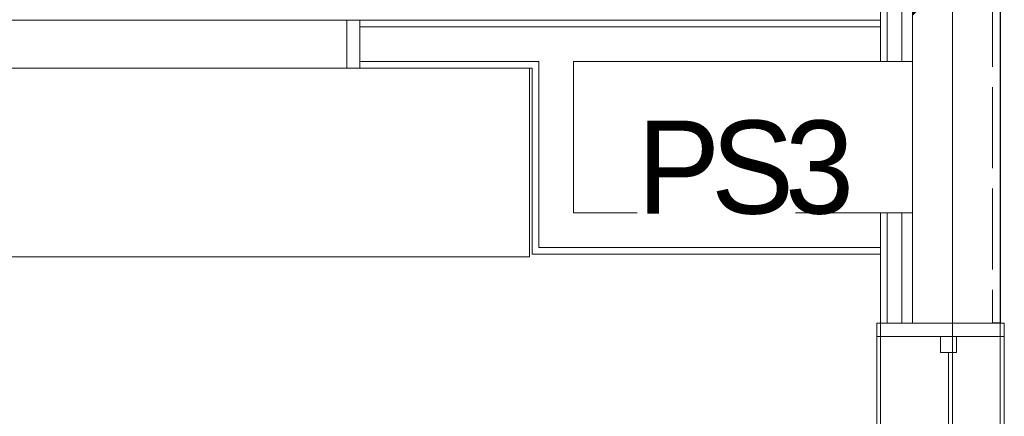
# Model space of a CAD drawing. Header units: millimetres. Extents: x -38341 to 3709, y -10682 to 48718.
# Tile 85 of 111: x -3882 to -2030, y 37466 to 38212. Entities that reach past the tile are written whole.
import ezdxf

# ---------------------------------------------------------------- set-up
doc = ezdxf.new("R2010")
doc.units = ezdxf.units.MM
doc.header["$LTSCALE"] = 50
doc.linetypes.add('ISO-02 破線', pattern=[3.81, 3.048, -0.762])
doc.linetypes.add('ISO-08 一点鎖線', pattern=[9.144, 6.096, -0.762, 1.524, -0.762])
doc.layers.add('00ライン-グリッド-線', color=13, linetype='ISO-08 一点鎖線', lineweight=5, true_color=0xff5454)
for name, color, linetype, lineweight in [('02モデリング-01スペース-2名前', 7, 'Continuous', 5), ('02モデリング-03スラブ-仕上げ', 7, 'Continuous', 5), ('02モデリング-03スラブ-仕上げ_ハッチング', 7, 'Continuous', 5), ('02モデリング-04壁-内部', 7, 'Continuous', 5), ('02モデリング-04壁-内部_ハッチング', 7, 'Continuous', 5), ('02モデリング-04壁-外部', 7, 'Continuous', 5), ('02モデリング-04壁-外部_ハッチング', 7, 'Continuous', 5), ('02モデリング-07建具-木製', 7, 'Continuous', 5), ('02モデリング-07建具-木製_ハッチング', 7, 'Continuous', 5), ('02モデリング-07建具-鋼製', 7, 'Continuous', 5), ('02モデリング-07建具-鋼製_ハッチング', 7, 'Continuous', 5), ('03構成要素-2壁-PB', 7, 'Continuous', 5), ('03構成要素-2壁-PB_ハッチング', 7, 'Continuous', 5), ('一般', 7, 'Continuous', 5), ('一般_ハッチング', 7, 'Continuous', 5), ('天井-本体', 7, 'Continuous', 5), ('窓台', 7, 'Continuous', 5)]:
    doc.layers.add(name, color=color, linetype=linetype, lineweight=lineweight)
doc.styles.add('PT Sans Narrow', font='PTSans.ttc')
doc.styles.get("Standard").update_dxf_attribs({"font": 'txt', "bigfont": 'BIGFONT.SHX'})

# ---------------------------------------------------------------- blocks, each defined once
blk = doc.blocks.new('グループ-233')
at = {"color": 255, "linetype": 'Continuous', "lineweight": 5, "transparency": 33554687}
blk.add_wipeout([(11725, 4717.5), (11725, 2532.5), (8942.5, 2532.5), (8942.5, 4717.5)], dxfattribs=at).dxf.layer = '02モデリング-03スラブ-仕上げ_ハッチング'
at = {"layer": '02モデリング-03スラブ-仕上げ', "color": 7, "linetype": 'Continuous', "lineweight": 5, "transparency": 33554687, "flags": 128}
blk.add_lwpolyline([(11725, 4717.5), (11725, 2532.5), (8942.5, 2532.5), (8942.5, 4717.5)], close=True, dxfattribs=at)
at = {"color": 255, "linetype": 'Continuous', "lineweight": 5, "transparency": 33554687}
blk.add_wipeout([(11725, 4717.5), (11725, 2532.5), (8942.5, 2532.5), (8942.5, 4717.5)], dxfattribs=at).dxf.layer = '02モデリング-03スラブ-仕上げ_ハッチング'
at = {"layer": '02モデリング-03スラブ-仕上げ', "color": 7, "linetype": 'Continuous', "lineweight": 5, "transparency": 33554687, "flags": 128}
blk.add_lwpolyline([(11725, 4717.5), (11725, 2532.5), (8942.5, 2532.5), (8942.5, 4717.5)], close=True, dxfattribs=at)
at = {"layer": '02モデリング-03スラブ-仕上げ', "color": 0, "flags": 1}
for tag in ['IFC_UUID', 'instanceID']:
    blk.add_attdef(tag, (8942.5, 2532.5), '', height=0.18, dxfattribs=at)
blk = doc.blocks.new('グループ-234')
at = {"color": 255, "linetype": 'Continuous', "lineweight": 5, "transparency": 33554687}
blk.add_wipeout([(4822.5, 585), (4822.5, 5617.5), (8877.5, 5617.5), (8877.5, 2467.5), (11022.5, 2467.5), (11022.5, 2117.5), (11677.5, 2117.5), (11677.5, 572.5), (11227.5, 572.5), (11227.5, 122.5), (5272.5, 122.5), (5272.5, 572.5), (4822.5, 572.5)], dxfattribs=at).dxf.layer = '02モデリング-03スラブ-仕上げ_ハッチング'
at = {"layer": '02モデリング-03スラブ-仕上げ', "color": 7, "linetype": 'Continuous', "lineweight": 5, "transparency": 33554687, "flags": 128}
blk.add_lwpolyline([(4822.5, 585), (4822.5, 5617.5), (8877.5, 5617.5), (8877.5, 2467.5), (11022.5, 2467.5), (11022.5, 2117.5), (11677.5, 2117.5), (11677.5, 572.5), (11227.5, 572.5), (11227.5, 122.5), (5272.5, 122.5), (5272.5, 572.5), (4822.5, 572.5)], close=True, dxfattribs=at)
at = {"color": 255, "linetype": 'Continuous', "lineweight": 5, "transparency": 33554687}
blk.add_wipeout([(4822.5, 585), (4822.5, 5617.5), (8877.5, 5617.5), (8877.5, 2467.5), (11022.5, 2467.5), (11022.5, 2117.5), (11677.5, 2117.5), (11677.5, 572.5), (11227.5, 572.5), (11227.5, 122.5), (5272.5, 122.5), (5272.5, 572.5), (4822.5, 572.5)], dxfattribs=at).dxf.layer = '02モデリング-03スラブ-仕上げ_ハッチング'
at = {"layer": '02モデリング-03スラブ-仕上げ', "color": 7, "linetype": 'Continuous', "lineweight": 5, "transparency": 33554687, "flags": 128}
blk.add_lwpolyline([(4822.5, 585), (4822.5, 5617.5), (8877.5, 5617.5), (8877.5, 2467.5), (11022.5, 2467.5), (11022.5, 2117.5), (11677.5, 2117.5), (11677.5, 572.5), (11227.5, 572.5), (11227.5, 122.5), (5272.5, 122.5), (5272.5, 572.5), (4822.5, 572.5)], close=True, dxfattribs=at)
at = {"layer": '02モデリング-03スラブ-仕上げ', "color": 0, "flags": 1}
for tag in ['IFC_UUID', 'instanceID']:
    blk.add_attdef(tag, (4822.5, 122.5), '', height=0.18, dxfattribs=at)
blk = doc.blocks.new('グループ-298')
at = {"color": 255, "linetype": 'Continuous', "lineweight": 5, "transparency": 33554687}
for points in [[(-775, 45), (-750, 45), (-750, -45), (-775, -45)], [(750, 45), (775, 45), (775, -45), (750, -45)]]:
    blk.add_wipeout(points, dxfattribs=at).dxf.layer = '02モデリング-07建具-木製_ハッチング'
at = {"layer": '02モデリング-07建具-木製', "color": 7, "linetype": 'Continuous', "lineweight": 5, "transparency": 33554687, "flags": 128}
for points in [[(-775, 45), (-750, 45), (-750, -45), (-775, -45)], [(750, 45), (775, 45), (775, -45), (750, -45)]]:
    blk.add_lwpolyline(points, close=True, dxfattribs=at)
blk = doc.blocks.new('グループ-299')
at = {"color": 255, "linetype": 'Continuous', "lineweight": 5, "transparency": 33554687}
blk.add_wipeout([(-750, 45), (750, 45), (750, -45), (-750, -45)], dxfattribs=at).dxf.layer = '02モデリング-07建具-木製_ハッチング'
at = {"layer": '02モデリング-07建具-木製', "color": 7, "linetype": 'Continuous', "lineweight": 5, "transparency": 33554687, "flags": 128}
blk.add_lwpolyline([(-750, 45), (750, 45), (750, -45), (-750, -45)], close=True, dxfattribs=at)
at = {"layer": '02モデリング-07建具-木製', "color": 7, "transparency": 33554687}
blk.add_blockref('グループ-298', (0, 0), dxfattribs=at)
at = {"layer": '02モデリング-07建具-木製', "color": 7, "linetype": 'Continuous', "lineweight": 5, "transparency": 33554687}
for p, q in [((-775, 45), (-750, 45)), ((-750, 45), (-750, -45)), ((775, 45), (750, 45)), ((750, 45), (750, -45)), ((-775, -45), (-750, -45)), ((775, -45), (750, -45))]:
    blk.add_line(p, q, dxfattribs=at)
blk = doc.blocks.new('グループ-300')
at = {"layer": '02モデリング-07建具-木製', "color": 7, "linetype": 'Continuous', "lineweight": 5, "transparency": 33554687}
for p, q in [((-775, 45), (775, 45)), ((-775, -45), (775, -45))]:
    blk.add_line(p, q, dxfattribs=at)
blk = doc.blocks.new('窓 (2D)-2')
at = {"layer": '02モデリング-07建具-木製', "color": 7, "transparency": 33554687}
blk.add_blockref('グループ-299', (0, 0), dxfattribs=at)
at = {"layer": '02モデリング-07建具-木製', "color": 0, "flags": 1}
for tag in ['IFC_UUID', 'instanceID']:
    blk.add_attdef(tag, (9136, 2455), '', height=0.18, dxfattribs=at)
at = {"layer": '02モデリング-07建具-木製', "color": 7, "transparency": 33554687}
blk.add_blockref('グループ-300', (0, 0), dxfattribs=at)
blk = doc.blocks.new('グループ-362')
at = {"color": 255, "linetype": 'Continuous', "lineweight": 5, "transparency": 33554687}
for points in [[(-575, 120), (-550, 120), (-550, -120), (-575, -120)], [(550, 120), (575, 120), (575, -120), (550, -120)]]:
    blk.add_wipeout(points, dxfattribs=at).dxf.layer = '02モデリング-07建具-鋼製_ハッチング'
at = {"layer": '02モデリング-07建具-鋼製', "color": 7, "linetype": 'Continuous', "lineweight": 5, "transparency": 33554687, "flags": 128}
for points in [[(-575, 120), (-550, 120), (-550, -120), (-575, -120)], [(550, 120), (575, 120), (575, -120), (550, -120)]]:
    blk.add_lwpolyline(points, close=True, dxfattribs=at)
blk = doc.blocks.new('グループ-363')
at = {"color": 255, "linetype": 'Continuous', "lineweight": 5, "transparency": 33554687}
blk.add_wipeout([(-550, 120), (550, 120), (550, -120), (-550, -120)], dxfattribs=at).dxf.layer = '02モデリング-07建具-鋼製_ハッチング'
at = {"layer": '02モデリング-07建具-鋼製', "color": 7, "linetype": 'Continuous', "lineweight": 5, "transparency": 33554687, "flags": 128}
blk.add_lwpolyline([(-550, 120), (550, 120), (550, -120), (-550, -120)], close=True, dxfattribs=at)
at = {"layer": '02モデリング-07建具-鋼製', "color": 7, "transparency": 33554687}
blk.add_blockref('グループ-362', (0, 0), dxfattribs=at)
at = {"layer": '02モデリング-07建具-鋼製', "color": 7, "linetype": 'Continuous', "lineweight": 5, "transparency": 33554687}
for p, q in [((-575, 120), (-550, 120)), ((-550, 120), (-550, -120)), ((575, 120), (550, 120)), ((550, 120), (550, -120)), ((-575, -120), (-550, -120)), ((575, -120), (550, -120))]:
    blk.add_line(p, q, dxfattribs=at)
blk = doc.blocks.new('グループ-367')
at = {"layer": '02モデリング-07建具-鋼製', "color": 7, "linetype": 'Continuous', "lineweight": 5, "transparency": 33554687}
for p, q in [((-550, 30), (-550, 0)), ((15, 30), (15, 0))]:
    blk.add_line(p, q, dxfattribs=at)
blk = doc.blocks.new('グループ-368')
at = {"color": 255, "linetype": 'Continuous', "lineweight": 5, "transparency": 33554687}
for points in [[(-550, 30), (-520, 30), (-520, 0), (-550, 0)], [(-15, 30), (15, 30), (15, 0), (-15, 0)]]:
    blk.add_wipeout(points, dxfattribs=at).dxf.layer = '02モデリング-07建具-鋼製_ハッチング'
at = {"layer": '02モデリング-07建具-鋼製', "color": 7, "linetype": 'Continuous', "lineweight": 5, "transparency": 33554687, "flags": 128}
for points in [[(-550, 30), (-520, 30), (-520, 0), (-550, 0)], [(-15, 30), (15, 30), (15, 0), (-15, 0)]]:
    blk.add_lwpolyline(points, close=True, dxfattribs=at)
blk = doc.blocks.new('グループ-369')
at = {"layer": '02モデリング-07建具-鋼製', "color": 7, "transparency": 33554687}
blk.add_blockref('グループ-367', (0, 0), dxfattribs=at)
blk.add_blockref('グループ-368', (0, 0), dxfattribs=at)
at = {"layer": '02モデリング-07建具-鋼製', "color": 7, "linetype": 'Continuous', "lineweight": 5, "transparency": 33554687}
for p, q in [((-550, 30), (-520, 30)), ((-520, 30), (-520, 0)), ((15, 30), (-15, 30)), ((-15, 30), (-15, 0)), ((-550, 0), (-520, 0)), ((15, 0), (-15, 0))]:
    blk.add_line(p, q, dxfattribs=at)
blk = doc.blocks.new('グループ-372')
at = {"layer": '02モデリング-07建具-鋼製', "color": 7, "linetype": 'Continuous', "lineweight": 5, "transparency": 33554687}
blk.add_line((-520, 15), (-15, 15), dxfattribs=at)
blk = doc.blocks.new('グループ-373')
at = {"layer": '窓台', "color": 7, "transparency": 33554687}
blk.add_blockref('グループ-369', (0, 0), dxfattribs=at)
blk.add_blockref('グループ-372', (0, 0), dxfattribs=at)
blk = doc.blocks.new('グループ-377')
at = {"layer": '02モデリング-07建具-鋼製', "color": 7, "linetype": 'Continuous', "lineweight": 5, "transparency": 33554687}
for p, q in [((-15, 0), (-15, -30)), ((550, 0), (550, -30))]:
    blk.add_line(p, q, dxfattribs=at)
blk = doc.blocks.new('グループ-378')
at = {"color": 255, "linetype": 'Continuous', "lineweight": 5, "transparency": 33554687}
for points in [[(-15, 0), (15, 0), (15, -30), (-15, -30)], [(520, 0), (550, 0), (550, -30), (520, -30)]]:
    blk.add_wipeout(points, dxfattribs=at).dxf.layer = '02モデリング-07建具-鋼製_ハッチング'
at = {"layer": '02モデリング-07建具-鋼製', "color": 7, "linetype": 'Continuous', "lineweight": 5, "transparency": 33554687, "flags": 128}
for points in [[(-15, 0), (15, 0), (15, -30), (-15, -30)], [(520, 0), (550, 0), (550, -30), (520, -30)]]:
    blk.add_lwpolyline(points, close=True, dxfattribs=at)
blk = doc.blocks.new('グループ-379')
at = {"layer": '02モデリング-07建具-鋼製', "color": 7, "transparency": 33554687}
blk.add_blockref('グループ-377', (0, 0), dxfattribs=at)
blk.add_blockref('グループ-378', (0, 0), dxfattribs=at)
at = {"layer": '02モデリング-07建具-鋼製', "color": 7, "linetype": 'Continuous', "lineweight": 5, "transparency": 33554687}
for p, q in [((-15, 0), (15, 0)), ((15, 0), (15, -30)), ((550, 0), (520, 0)), ((520, 0), (520, -30)), ((-15, -30), (15, -30)), ((550, -30), (520, -30))]:
    blk.add_line(p, q, dxfattribs=at)
blk = doc.blocks.new('グループ-382')
at = {"layer": '02モデリング-07建具-鋼製', "color": 7, "linetype": 'Continuous', "lineweight": 5, "transparency": 33554687}
blk.add_line((15, -15), (520, -15), dxfattribs=at)
blk = doc.blocks.new('グループ-383')
at = {"layer": '窓台', "color": 7, "transparency": 33554687}
blk.add_blockref('グループ-379', (0, 0), dxfattribs=at)
blk.add_blockref('グループ-382', (0, 0), dxfattribs=at)
blk = doc.blocks.new('グループ-384')
at = {"layer": '02モデリング-07建具-鋼製', "color": 7, "linetype": 'Continuous', "lineweight": 5, "transparency": 33554687}
for p, q in [((-575, 112.5), (575, 112.5)), ((-575, -112.5), (575, -112.5))]:
    blk.add_line(p, q, dxfattribs=at)
blk = doc.blocks.new('窓 (2D)-3')
at = {"layer": '02モデリング-07建具-鋼製', "color": 7, "transparency": 33554687}
blk.add_blockref('グループ-363', (0, 0), dxfattribs=at)
at = {"layer": '02モデリング-07建具-鋼製', "color": 0, "flags": 1}
for tag in ['記号', 'No.', 'IFC_UUID', 'instanceID']:
    blk.add_attdef(tag, (11657.5, 825), '', height=0.18, dxfattribs=at)
at = {"layer": '02モデリング-07建具-鋼製', "color": 7, "transparency": 33554687}
blk.add_blockref('グループ-373', (0, 0), dxfattribs=at)
blk.add_blockref('グループ-383', (0, 0), dxfattribs=at)
at = {"layer": '天井-本体', "color": 7, "transparency": 33554687}
blk.add_blockref('グループ-384', (0, 0), dxfattribs=at)
blk = doc.blocks.new('グループ-480')
at = {"color": 255, "linetype": 'Continuous', "lineweight": 5, "transparency": 33554687}
blk.add_wipeout([(11087.5, 2182.5), (11087.5, 2467.5), (11725, 2467.5), (11725, 2182.5)], dxfattribs=at).dxf.layer = '02モデリング-03スラブ-仕上げ_ハッチング'
at = {"layer": '02モデリング-03スラブ-仕上げ', "color": 7, "linetype": 'Continuous', "lineweight": 5, "transparency": 33554687, "flags": 128}
blk.add_lwpolyline([(11087.5, 2182.5), (11087.5, 2467.5), (11725, 2467.5), (11725, 2182.5)], close=True, dxfattribs=at)
at = {"color": 255, "linetype": 'Continuous', "lineweight": 5, "transparency": 33554687}
blk.add_wipeout([(11087.5, 2182.5), (11087.5, 2467.5), (11725, 2467.5), (11725, 2182.5)], dxfattribs=at).dxf.layer = '02モデリング-03スラブ-仕上げ_ハッチング'
at = {"layer": '02モデリング-03スラブ-仕上げ', "color": 7, "linetype": 'Continuous', "lineweight": 5, "transparency": 33554687, "flags": 128}
blk.add_lwpolyline([(11087.5, 2182.5), (11087.5, 2467.5), (11725, 2467.5), (11725, 2182.5)], close=True, dxfattribs=at)
at = {"layer": '02モデリング-03スラブ-仕上げ', "color": 0, "flags": 1}
for tag in ['IFC_UUID', 'instanceID']:
    blk.add_attdef(tag, (11087.5, 2182.5), '', height=0.18, dxfattribs=at)
blk = doc.blocks.new('グループ-506')
at = {"color": 255, "linetype": 'Continuous', "lineweight": 5, "transparency": 33554687}
blk.add_wipeout([(11207.2, 2178.8), (11504.3, 2178.8), (11504.3, 2465.2), (11207.2, 2465.2)], dxfattribs=at).dxf.layer = '一般_ハッチング'
at = {"layer": '一般', "color": 7, "transparency": 33554687, "insert": (11207.2, 2178.8), "char_height": 174.919, "attachment_point": 7, "line_spacing_factor": 2.004657, "style": 'PT Sans Narrow'}
blk.add_mtext('{\\T0.89;PS3}', dxfattribs=at)
blk = doc.blocks.new('グループ-507')
at = {"layer": '02モデリング-01スペース-2名前', "color": 7, "transparency": 33554687}
blk.add_blockref('グループ-506', (0, 0), dxfattribs=at)
blk = doc.blocks.new('_2F-FL (2D)')
at = {"layer": '02モデリング-03スラブ-仕上げ', "color": 7, "transparency": 33554687}
blk.add_blockref('グループ-233', (0, 0), dxfattribs=at)
blk.add_blockref('グループ-234', (0, 0), dxfattribs=at)
at = {"color": 255, "linetype": 'Continuous', "lineweight": 5, "transparency": 33554687}
blk.add_wipeout([(11665, 2182.5), (11665, 2105), (11010, 2105), (11087.5, 2182.5)], dxfattribs=at).dxf.layer = '02モデリング-04壁-内部_ハッチング'
blk.add_wipeout([(11665, 2105), (11665, 2117.5), (11022.5, 2117.5), (11010, 2105)], dxfattribs=at).dxf.layer = '02モデリング-04壁-内部_ハッチング'
at = {"layer": '02モデリング-04壁-内部', "color": 7, "linetype": 'Continuous', "lineweight": 18, "transparency": 33554687}
blk.add_line((11665, 2105), (11010, 2105), dxfattribs=at)
blk.add_line((11665, 2105), (11010, 2105), dxfattribs=at)
at = {"color": 255, "linetype": 'Continuous', "lineweight": 5, "transparency": 33554687}
blk.add_wipeout([(11665, 2117.5), (11665, 2182.5), (11087.5, 2182.5), (11022.5, 2117.5)], dxfattribs=at).dxf.layer = '02モデリング-04壁-内部_ハッチング'
at = {"layer": '02モデリング-04壁-内部', "color": 7, "linetype": 'Continuous', "lineweight": 5, "transparency": 33554687}
for p, q in [((11665, 2182.5), (11087.5, 2182.5)), ((11665, 2117.5), (11022.5, 2117.5)), ((11665, 2117.5), (11022.5, 2117.5))]:
    blk.add_line(p, q, dxfattribs=at)
at = {"layer": '02モデリング-04壁-内部', "color": 7, "linetype": 'Continuous', "lineweight": 18, "transparency": 33554687}
blk.add_line((11665, 2182.5), (11087.5, 2182.5), dxfattribs=at)
at = {"color": 255, "linetype": 'Continuous', "lineweight": 5, "transparency": 33554687}
blk.add_wipeout([(11022.5, 2467.5), (11010, 2455), (11010, 2105), (11087.5, 2182.5), (11087.5, 2467.5)], dxfattribs=at).dxf.layer = '02モデリング-04壁-内部_ハッチング'
blk.add_wipeout([(11022.5, 2467.5), (11010, 2455), (11010, 2105), (11022.5, 2117.5)], dxfattribs=at).dxf.layer = '02モデリング-04壁-内部_ハッチング'
at = {"layer": '02モデリング-04壁-内部', "color": 7, "linetype": 'Continuous', "lineweight": 18, "transparency": 33554687}
blk.add_line((11010, 2105), (11010, 2455), dxfattribs=at)
blk.add_line((11010, 2105), (11010, 2455), dxfattribs=at)
at = {"layer": '一般', "color": 7, "linetype": 'Continuous', "lineweight": 13, "transparency": 33554687}
for points in [[(8865, 2455), (11005, 2455), (11005, 2099.8), (9165, 2099.8)], [(8865, 2455), (11005, 2455), (11005, 2099.8), (9165, 2099.8)], [(8865, 2455), (8865, 2455), (11005, 2455), (11005, 2455), (8865, 2455)], [(11005, 2455), (11005, 2455), (11005, 2099.8), (11005, 2099.8), (11005, 2455)], [(11005, 2099.8), (11005, 2099.8), (9165, 2099.8), (9165, 2099.8), (11005, 2099.8)]]:
    blk.add_lwpolyline(points, dxfattribs=at)
at = {"color": 255, "linetype": 'Continuous', "lineweight": 5, "transparency": 33554687}
blk.add_wipeout([(11087.5, 2467.5), (11022.5, 2467.5), (11022.5, 2117.5), (11087.5, 2182.5)], dxfattribs=at).dxf.layer = '02モデリング-04壁-内部_ハッチング'
at = {"layer": '02モデリング-04壁-内部', "color": 7, "linetype": 'Continuous', "lineweight": 5, "transparency": 33554687}
for p, q in [((11022.5, 2117.5), (11022.5, 2467.5)), ((11022.5, 2117.5), (11022.5, 2467.5)), ((11087.5, 2455), (11087.5, 2467.5)), ((11087.5, 2182.5), (11087.5, 2455))]:
    blk.add_line(p, q, dxfattribs=at)
at = {"layer": '02モデリング-04壁-内部', "color": 7, "linetype": 'Continuous', "lineweight": 18, "transparency": 33554687}
blk.add_line((11087.5, 2182.5), (11087.5, 2455), dxfattribs=at)
at = {"color": 255, "linetype": 'Continuous', "lineweight": 18, "transparency": 33554687}
blk.add_wipeout([(10686, 2545), (11665, 2545), (11665, 2455), (11087.5, 2455), (11087.5, 2467.5), (11022.5, 2467.5), (11010, 2455), (10686, 2455)], dxfattribs=at).dxf.layer = '02モデリング-04壁-内部_ハッチング'
for points in [[(11022.5, 2467.5), (11010, 2455), (10686, 2455), (10686, 2467.5)], [(11665, 2467.5), (11087.5, 2467.5), (11087.5, 2455), (11665, 2455)]]:
    blk.add_wipeout(points, dxfattribs=at).dxf.layer = '02モデリング-04壁-内部_ハッチング'
at = {"layer": '02モデリング-04壁-内部', "color": 7, "linetype": 'Continuous', "lineweight": 18, "transparency": 33554687}
for p, q in [((11010, 2455), (10686, 2455)), ((11010, 2455), (10686, 2455)), ((11665, 2455), (11087.5, 2455)), ((11665, 2455), (11087.5, 2455))]:
    blk.add_line(p, q, dxfattribs=at)
at = {"color": 255, "linetype": 'Continuous', "lineweight": 5, "transparency": 33554687}
blk.add_wipeout([(10686, 2532.5), (11665, 2532.5), (11665, 2467.5), (10686, 2467.5)], dxfattribs=at).dxf.layer = '02モデリング-04壁-内部_ハッチング'
at = {"layer": '02モデリング-04壁-内部', "color": 7, "linetype": 'Continuous', "lineweight": 5, "transparency": 33554687}
for p, q in [((11022.5, 2467.5), (10686, 2467.5)), ((11022.5, 2467.5), (10686, 2467.5)), ((11665, 2467.5), (11087.5, 2467.5)), ((11665, 2467.5), (11087.5, 2467.5))]:
    blk.add_line(p, q, dxfattribs=at)
at = {"layer": '02モデリング-04壁-内部', "color": 7, "linetype": 'Continuous', "lineweight": 18, "transparency": 33554687}
blk.add_line((10686, 2455), (10686, 2467.5), dxfattribs=at)
blk.add_line((10686, 2455), (10686, 2467.5), dxfattribs=at)
at = {"color": 255, "linetype": 'Continuous', "lineweight": 18, "transparency": 33554687}
blk.add_wipeout([(10686, 2545), (11665, 2545), (11665, 2532.5), (10686, 2532.5)], dxfattribs=at).dxf.layer = '02モデリング-04壁-内部_ハッチング'
at = {"layer": '02モデリング-04壁-内部', "color": 7, "linetype": 'Continuous', "lineweight": 18, "transparency": 33554687}
for p in [(11665, 2545), (10686, 2455), (11665, 2545), (10686, 2532.5), (10686, 2532.5)]:
    blk.add_line(p, (10686, 2545), dxfattribs=at)
at = {"layer": '02モデリング-04壁-内部', "color": 7, "linetype": 'Continuous', "lineweight": 5, "transparency": 33554687}
for p in [(11665, 2532.5), (11665, 2532.5), (10686, 2467.5)]:
    blk.add_line(p, (10686, 2532.5), dxfattribs=at)
at = {"layer": '02モデリング-07建具-木製', "color": 7, "transparency": 33554687, "rotation": 180}
blk.add_blockref('窓 (2D)-2', (9911, 2500), dxfattribs=at)
at = {"color": 255, "linetype": 'Continuous', "lineweight": 5, "transparency": 33554687}
blk.add_wipeout([(11665, 1975), (11665, 4705), (11890, 4705), (11890, 1975)], dxfattribs=at).dxf.layer = '02モデリング-04壁-外部_ハッチング'
at = {"color": 255, "linetype": 'Continuous', "lineweight": 25, "transparency": 33554687}
blk.add_wipeout([(11875, 1975), (11875, 4705), (11890, 4705), (11890, 1975)], dxfattribs=at).dxf.layer = '02モデリング-04壁-外部_ハッチング'
at = {"layer": '02モデリング-04壁-外部', "color": 7, "linetype": 'Continuous', "lineweight": 25, "transparency": 33554687}
blk.add_line((11890, 4705), (11890, 1975), dxfattribs=at)
at = {"layer": '02モデリング-04壁-外部', "color": 7, "linetype": 'Continuous', "lineweight": 5, "transparency": 33554687}
blk.add_line((11890, 4705), (11890, 1975), dxfattribs=at)
at = {"color": 255, "linetype": 'Continuous', "lineweight": 13, "transparency": 33554687}
blk.add_wipeout([(11725, 1975), (11725, 4705), (11875, 4705), (11875, 1975)], dxfattribs=at).dxf.layer = '02モデリング-04壁-外部_ハッチング'
at = {"layer": '02モデリング-04壁-外部_ハッチング', "linetype": 'Continuous', "lineweight": 5, "transparency": 33554687}
h = blk.add_hatch(dxfattribs=at)
h.set_pattern_fill('鉄筋コンクリート [CN] HF-壁用', angle=-90, style=0, pattern_type=2)
h.set_pattern_definition([(-135, (-36.3, -32.87), (21689.014, 20726.472), []), (-135, (-35.36, -35.36), (21689.014, 20726.472), []), (-135, (-33.8, -36.9), (21689.014, 20726.472), [])])
h.paths.add_polyline_path([(11725, 1975), (11725, 4705), (11875, 4705), (11875, 1975)])
at = {"layer": '02モデリング-04壁-外部', "color": 7, "linetype": 'ISO-02 破線', "lineweight": 18, "transparency": 33554687}
blk.add_line((11875, 4705), (11875, 1975), dxfattribs=at)
at = {"layer": '02モデリング-04壁-外部', "color": 7, "linetype": 'Continuous', "lineweight": 25, "transparency": 33554687}
blk.add_line((11890, 1975), (11875, 1975), dxfattribs=at)
at = {"layer": '02モデリング-04壁-外部', "color": 7, "linetype": 'Continuous', "lineweight": 5, "transparency": 33554687}
blk.add_line((11890, 1975), (11875, 1975), dxfattribs=at)
at = {"color": 255, "linetype": 'Continuous', "lineweight": 5, "transparency": 33554687}
blk.add_wipeout([(11705, 1975), (11705, 4705), (11725, 4705), (11725, 1975)], dxfattribs=at).dxf.layer = '02モデリング-04壁-外部_ハッチング'
at = {"layer": '02モデリング-04壁-外部', "color": 7, "linetype": 'Continuous', "lineweight": 13, "transparency": 33554687}
blk.add_line((11725, 4705), (11725, 1975), dxfattribs=at)
at = {"layer": '02モデリング-04壁-外部', "color": 7, "linetype": 'Continuous', "lineweight": 5, "transparency": 33554687}
for p in [(11725, 4705), (11875, 1975)]:
    blk.add_line(p, (11725, 1975), dxfattribs=at)
at = {"color": 255, "linetype": 'Continuous', "lineweight": 5, "transparency": 33554687}
blk.add_wipeout([(11677.5, 1975), (11677.5, 4705), (11705, 4705), (11705, 1975)], dxfattribs=at).dxf.layer = '02モデリング-04壁-外部_ハッチング'
at = {"layer": '02モデリング-04壁-外部', "color": 7, "linetype": 'Continuous', "lineweight": 5, "transparency": 33554687}
for p in [(11705, 4705), (11705, 4705), (11725, 1975)]:
    blk.add_line(p, (11705, 1975), dxfattribs=at)
at = {"color": 255, "linetype": 'Continuous', "lineweight": 5, "transparency": 33554687}
blk.add_wipeout([(11665, 1975), (11665, 4705), (11677.5, 4705), (11677.5, 1975)], dxfattribs=at).dxf.layer = '03構成要素-2壁-PB_ハッチング'
at = {"layer": '02モデリング-04壁-外部', "color": 7, "linetype": 'Continuous', "lineweight": 5, "transparency": 33554687}
for p, q in [((11665, 4705), (11665, 2545)), ((11677.5, 4705), (11677.5, 1975)), ((11665, 2455), (11665, 2182.5)), ((11665, 2105), (11665, 1975)), ((11890, 1975), (11665, 1975)), ((11677.5, 1975), (11665, 1975)), ((11705, 1975), (11677.5, 1975))]:
    blk.add_line(p, q, dxfattribs=at)
at = {"layer": '03構成要素-2壁-PB', "color": 7, "linetype": 'Continuous', "lineweight": 5, "transparency": 33554687}
for p, q in [((11665, 4705), (11665, 1975)), ((11677.5, 4705), (11677.5, 1975)), ((11677.5, 1975), (11665, 1975))]:
    blk.add_line(p, q, dxfattribs=at)
at = {"layer": '02モデリング-03スラブ-仕上げ', "color": 7, "transparency": 33554687}
blk.add_blockref('グループ-480', (0, 0), dxfattribs=at)
at = {"layer": '02モデリング-07建具-鋼製', "color": 7, "transparency": 33554687, "rotation": 270}
blk.add_blockref('窓 (2D)-3', (11777.5, 1400), dxfattribs=at)
at = {"layer": '02モデリング-01スペース-2名前', "color": 7, "transparency": 33554687}
blk.add_blockref('グループ-507', (0, 0), dxfattribs=at)
blk = doc.blocks.new('グループ-565')
at = {"layer": '00ライン-グリッド-線', "transparency": 33554687}
blk.add_line((304.827, 259.827), (304.827, 544.874), dxfattribs=at)
at = {"layer": '00ライン-グリッド-線', "color": 0, "flags": 1}
for tag in ['instanceID', 'IFC_UUID']:
    blk.add_attdef(tag, (299.801, 254.801), '', height=0.18, dxfattribs=at)
blk = doc.blocks.new('グループ-588')
at = {"layer": '00ライン-グリッド-線'}
blk.add_blockref('グループ-565', (0, 0), dxfattribs=at)

msp = doc.modelspace()

# ---------------------------------------------------------------- block references
at = {"layer": '一般', "color": 7, "transparency": 33554687}
msp.add_blockref('_2F-FL (2D)', (-13927.831, 35665.986), dxfattribs=at)

# ---------------------------------------------------------------- next in the draw order: block references
at = {"layer": '一般', "color": 7, "transparency": 33554687, "xscale": 50, "yscale": 50, "zscale": 50}
msp.add_blockref('グループ-588', (-17369.202, 19018.052), dxfattribs=at)

doc.saveas('drawing.dxf')
